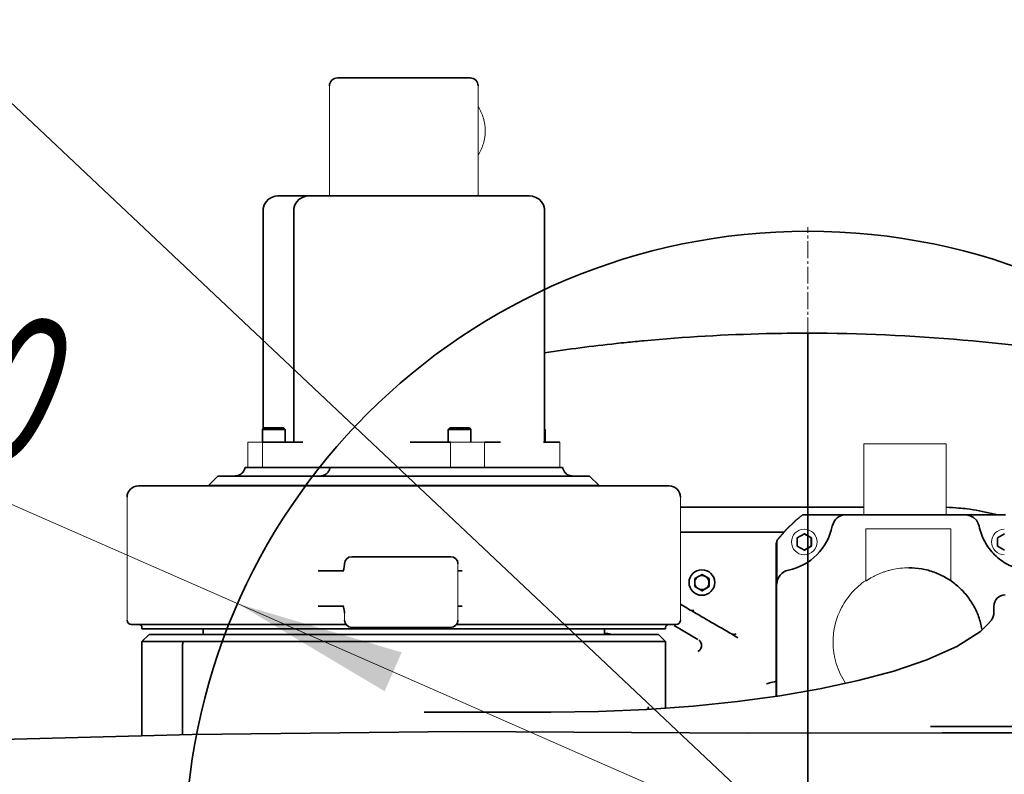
# Model space of a CAD drawing. Header units: millimetres. Extents: x -4455 to 4455, y -3150 to 3150.
# Tile 15 of 20: x 1778 to 2473, y 759 to 1293. Entities that reach past the tile are written whole.
import ezdxf

# ---------------------------------------------------------------- set-up
doc = ezdxf.new("R2010")
doc.units = ezdxf.units.MM
doc.linetypes.add('点画线', pattern=[18, 12, -2, 2, -2])
doc.layers.get('0').update_dxf_attribs({"lineweight": 35})
for name, color, linetype, lineweight in [('00_BUW_DATUM', 7, 'Continuous', 18), ('02___PRT_ALL_AXES', 7, 'Continuous', 18), ('06___PRT_AL_SURFS', 7, 'Continuous', 18), ('中心线层', 1, '点画线', 18), ('尺寸线层', 3, 'Continuous', 18), ('粗实线层', 7, 'Continuous', 35)]:
    doc.layers.add(name, color=color, linetype=linetype, lineweight=lineweight)
doc.styles.add('标准', font='txt', dxfattribs={"width": 0.667})
doc.dimstyles.new('标准', dxfattribs={"dimscale": 30, "dimtxt": 3.5, "dimasz": 4, "dimexe": 2, "dimexo": 0, "dimtad": 1, "dimdsep": 46, "dimtxsty": '标准', "dimblk": '_CAXARROW', "dimcen": 0, "dimdle": 6, "dimazin": 2, "dimtfac": 0.707107, "dimtdec": 3, "dimtmove": 2, "dimatfit": 3, "dimfxl": 1, "dimfrac": 2, "dimtolj": 1, "dimarcsym": 1})

# ---------------------------------------------------------------- blocks, each defined once
blk = doc.blocks.new('*X23')
at = {"layer": '尺寸线层', "linetype": 'Continuous', "transparency": 16777216}
for points in [[(1931.76, 880.12), (2047.68, 845.63), (2035.62, 818.16)], [(2737.58, 526.49), (2633.73, 588.45), (2621.67, 560.98)]]:
    blk.add_hatch(color=0, dxfattribs=at).paths.add_polyline_path(points, flags=0)
at = {"layer": '尺寸线层', "color": 0, "linetype": 'Continuous', "transparency": 16777216}
blk.add_line((1551.02, 1047.21), (2737.58, 526.49), dxfattribs=at)
at = {"layer": '尺寸线层', "color": 0, "transparency": 16777216, "insert": (1691.48, 1067.31), "char_height": 105, "width": 482.161, "attachment_point": 5, "rotation": 336.30605, "line_spacing_factor": 1.15057, "style": '标准'}
blk.add_mtext('\\T1.1;%%C880', dxfattribs=at)
blk = doc.blocks.new('_CAXARROW')
blk.add_hatch(color=0).paths.add_polyline_path([(0, 0), (-1, 0.125), (-1, -0.125)], flags=0)
blk = doc.blocks.new('*X25')
at = {"layer": '尺寸线层', "linetype": 'Continuous', "transparency": 16777216}
blk.add_hatch(color=0, dxfattribs=at).paths.add_polyline_path([(1049.46, 1915.3), (1147.06, 1843.88), (1126.47, 1822.06)], flags=0)
at = {"layer": '尺寸线层', "color": 0, "linetype": 'Continuous', "transparency": 16777216}
blk.add_line((1049.46, 1915.3), (2334.67, 703.3), dxfattribs=at)
at = {"layer": '尺寸线层', "color": 0, "linetype": 'Continuous', "transparency": 16777216, "insert": (1394.08, 1689.07), "char_height": 105, "width": 534.0269, "attachment_point": 5, "rotation": 316.67943, "line_spacing_factor": 1.15057, "style": '标准'}
blk.add_mtext('\\T1.1;R3253', dxfattribs=at)

msp = doc.modelspace()

# ---------------------------------------------------------------- linework, layer by layer
at = {"color": 7, "linetype": 'Continuous'}
for p, q in [((2002.381, 1251.804), (2095.981, 1251.804)), ((1960.268, 1168.304), (1981.837, 1168.304)), ((1981.991, 1168.304), (1960.293, 1168.304)), ((1981.993, 1168.304), (2138.095, 1168.304)), ((1949.724, 1157.804), (1949.724, 1003.738)), ((1971.453, 1157.804), (1971.453, 994.304)), ((2148.639, 1157.804), (2148.639, 994.304)), ((2334.418, 1071.298), (2334.674, 1071.298)), ((1949.29, 1003.304), (1950.29, 1004.304)), ((1949.29, 994.304), (1949.29, 1003.304)), ((1949.29, 1003.304), (1965.29, 1003.304)), ((1950.29, 1004.304), (1964.29, 1004.304)), ((1965.29, 1003.304), (1964.29, 1004.304)), ((1965.29, 994.304), (1965.29, 1003.304)), ((2080.627, 1003.304), (2081.627, 1004.304)), ((2080.627, 994.304), (2080.627, 1003.304)), ((2080.627, 1003.304), (2096.627, 1003.304)), ((2081.627, 1004.304), (2095.627, 1004.304)), ((2096.627, 1003.304), (2095.627, 1004.304)), ((2096.627, 994.304), (2096.627, 1003.304)), ((2149.073, 1003.304), (2148.639, 1003.738)), ((2149.073, 1003.304), (2148.639, 1003.304)), ((2149.073, 994.304), (2149.073, 1003.304)), ((1977.871, 994.304), (1949.321, 994.304)), ((2082.29, 994.304), (2053.74, 994.304)), ((2117.616, 994.304), (2106.216, 994.304)), ((2159.312, 994.304), (2147.912, 994.304)), ((2161.357, 976.304), (1937.006, 976.304)), ((1917.881, 970.304), (1911.181, 963.604)), ((1917.882, 970.304), (2180.48, 970.304)), ((2180.481, 970.304), (2187.181, 963.604)), ((2236.68, 963.304), (1861.684, 963.304)), ((1911.181, 963.604), (1911.181, 963.304)), ((1911.181, 963.604), (2187.181, 963.604)), ((2187.181, 963.604), (2187.181, 963.304)), ((2244.681, 948.304), (2374.271, 948.304)), ((2331.164, 942.973), (2474.33, 942.973)), ((2446.695, 942.922), (2445.681, 942.973)), ((2446.754, 942.916), (2446.695, 942.922)), ((2317.74, 930.634), (2244.681, 930.634)), ((2332.196, 929.457), (2327.196, 926.57)), ((2327.196, 926.57), (2327.196, 920.797)), ((2337.103, 926.57), (2332.15, 929.43)), ((2337.195, 926.57), (2332.196, 929.457)), ((2337.195, 926.57), (2337.103, 926.57)), ((2337.103, 920.797), (2337.103, 926.57)), ((2337.195, 920.797), (2337.195, 926.57)), ((2473.605, 929.457), (2468.606, 926.57)), ((2468.606, 926.57), (2468.606, 920.797)), ((2312.269, 922.973), (2312.524, 923.228)), ((2312.524, 922.973), (2312.269, 922.973)), ((2312.269, 922.973), (2312.269, 814.685)), ((2312.524, 922.973), (2312.524, 814.719)), ((2312.754, 893.82), (2312.754, 924.562)), ((2327.196, 920.797), (2332.196, 917.91)), ((2332.15, 917.937), (2337.103, 920.797)), ((2332.196, 917.91), (2337.195, 920.797)), ((2337.195, 920.797), (2337.103, 920.797)), ((2468.606, 920.797), (2473.605, 917.91)), ((2012.403, 913.304), (2082.402, 913.304)), ((2007.366, 907.703), (2007.16, 906.305)), ((2007.403, 908.304), (2007.366, 907.697)), ((2007.366, 907.699), (2007.366, 907.704)), ((1988.735, 903.304), (2006.183, 903.304)), ((2087.403, 903.304), (2090.364, 903.304)), ((2254.875, 897.896), (2259.875, 900.783)), ((2254.875, 897.896), (2254.875, 892.123)), ((2259.855, 904.009), (2259.721, 904.009)), ((2264.797, 897.896), (2259.836, 900.761)), ((2259.875, 900.783), (2264.874, 897.896)), ((2264.874, 897.896), (2264.797, 897.896)), ((2264.797, 892.123), (2264.797, 897.896)), ((2264.874, 892.123), (2264.874, 897.896)), ((2259.875, 889.236), (2254.875, 892.123)), ((2259.836, 889.258), (2264.797, 892.123)), ((2264.874, 892.123), (2259.875, 889.236)), ((2264.874, 892.123), (2264.797, 892.123)), ((2259.855, 886.009), (2259.721, 886.009)), ((2006.322, 878.304), (1988.735, 878.304)), ((2090.364, 878.304), (2087.403, 878.304)), ((2466.101, 873.304), (2466.101, 878.304)), ((2007.091, 875.677), (2007.367, 873.903)), ((2007.366, 873.911), (2007.403, 873.304)), ((2007.367, 873.901), (2007.366, 873.91)), ((2252.851, 875.282), (2252.825, 875.282)), ((1856.681, 865.304), (2008.509, 865.304)), ((1864.181, 862.304), (1864.181, 863.304)), ((2082.402, 863.304), (2012.403, 863.304)), ((2086.296, 865.304), (2241.681, 865.304)), ((2234.181, 862.304), (2234.181, 863.304)), ((2240.263, 864.529), (2257.012, 854.859)), ((2463.924, 867.882), (2463.936, 867.897)), ((1869.181, 858.304), (1864.181, 853.304)), ((1864.184, 862.304), (2234.179, 862.304)), ((2229.178, 858.304), (1869.184, 858.304)), ((1907.431, 862.304), (1907.431, 858.304)), ((2190.931, 862.304), (2190.931, 858.304)), ((2192.543, 859.029), (2192.409, 859.029)), ((2229.181, 858.304), (2234.181, 853.304)), ((2282.452, 858.374), (2282.425, 858.375)), ((2282.929, 857.393), (2285.293, 856.022)), ((2456.71, 860.514), (2456.623, 860.442)), ((1864.181, 786.665), (1864.181, 853.304)), ((1864.181, 853.304), (2234.181, 853.304)), ((1892.912, 850.574), (1892.912, 787.422)), ((2234.181, 806.28), (2234.181, 853.304)), ((2221.896, 807.093), (2221.896, 807.119)), ((2221.994, 805.93), (2221.896, 807.094)), ((2063.611, 803.304), (2152.998, 803.304)), ((2152.998, 803.304), (2153.017, 803.304)), ((2421.398, 793.221), (2429.83, 793.304)), ((2429.83, 793.304), (2682.101, 793.304))]:
    msp.add_line(p, q, dxfattribs=at)
for points in [[(1960.268, 1168.304), (1958.257, 1168.108), (1955.804, 1167.311), (1953.63, 1165.957), (1951.851, 1164.125), (1950.568, 1161.918), (1949.859, 1159.478), (1949.724, 1157.804)], [(1981.93, 1168.304), (1979.998, 1168.115), (1977.549, 1167.326), (1975.375, 1165.978), (1973.595, 1164.15), (1972.31, 1161.951), (1971.595, 1159.517), (1971.454, 1157.804)], [(2148.639, 1157.804), (2148.504, 1159.478), (2147.795, 1161.918), (2146.512, 1164.125), (2144.733, 1165.957), (2142.559, 1167.311), (2140.105, 1168.108), (2138.095, 1168.304)], [(2455.668, 934.845), (2455.087, 936.716), (2453.704, 939.07), (2451.745, 940.973), (2449.352, 942.289), (2446.754, 942.915)], [(2007.16, 906.305), (2006.78, 904.574), (2006.35, 903.294), (2006.183, 902.936)], [(2006.062, 878.88), (2006.129, 878.771), (2006.609, 877.611), (2007.091, 875.677)], [(2252.825, 875.282), (2252.67, 875.285), (2251.997, 875.359)], [(2463.924, 867.882), (2462.11, 865.727), (2456.623, 860.442)], [(2456.71, 860.514), (2439.846, 849.712), (2418.767, 840.358), (2395.386, 832.46), (2370.13, 825.707), (2343.226, 819.929), (2314.791, 815.028), (2284.889, 810.956), (2253.564, 807.705), (2220.853, 805.3), (2186.794, 803.801), (2153.017, 803.304)], [(2281.643, 858.44), (2281.018, 858.585), (2280.651, 858.716)], [(2282.425, 858.375), (2282.329, 858.376), (2281.643, 858.44)], [(2222.082, 805.39), (2221.883, 805.43), (2220.845, 805.833)], [(2292.062, 788.604), (2087.429, 789.69), (1899.598, 787.598), (1728.953, 783.106), (1572.803, 776.807), (1428.885, 769.327), (1297.113, 775.583), (1187.518, 781.957)], [(2673.084, 788.292), (2558.794, 788.765), (2429.652, 788.752), (2292.005, 788.602)]]:
    msp.add_lwpolyline(points, dxfattribs=at)
for centre, radius, start, end in [((2002.381, 1246.104), 5.7, 90, 180), ((2095.981, 1246.104), 5.7, 0, 90), ((2334.251, -178.683), 1249.983, 96.200728, 98.541459), ((1861.681, 955.304), 8, 90, 180), ((2236.681, 955.304), 8, 0, 90), ((2428.053, 797.291), 150.996, 84.938722, 88.401987), ((2361.904, 932.773), 10.199, 90.001691, 168.279488), ((2428.007, 798.369), 149.943, 74.73278, 75.997023), ((2312.752, 942.971), 39.999, 281.726191, 348.278865), ((2012.403, 908.304), 5, 90, 180), ((2082.403, 908.304), 5, 0, 90), ((2259.722, 895.009), 9, 90.00503, 269.99497), ((2259.798, 895.009), 5, 125.050831, 169.969307), ((2259.798, 895.011), 4.998, 89.998514, 114.957047), ((2259.798, 895.01), 4.999, 59.997086, 90.000574), ((2259.855, 895.009), 9, 270.004154, 89.995846), ((2259.797, 895.009), 5, 300.003407, 59.996593), ((2322.954, 893.82), 10.2, 101.726294, 180.001691), ((2259.798, 895.009), 5, 190.030693, 234.949169), ((2259.798, 895.008), 4.998, 245.042953, 270.001486), ((2259.798, 895.008), 4.999, 269.999426, 300.002914), ((2474.101, 878.304), 8, 90, 180), ((2252.847, 880.292), 5.01, 270.038163, 283.839196), ((1856.681, 868.304), 3, 180, 270), ((1862.181, 863.304), 2, 0, 90), ((2012.403, 868.304), 5, 180, 270), ((2082.403, 868.304), 5, 270, 0), ((2236.181, 863.304), 2, 90, 180), ((2241.681, 868.304), 3, 270, 360), ((2192.41, 850.019), 9.01, 90.005853, 99.44501), ((2192.543, 850.031), 8.998, 67.258197, 90.000721), ((2282.259, 863.349), 4.975, 270.005455, 273.035466), ((2282.451, 863.35), 4.976, 270.005976, 273.140896), ((2282.253, 863.406), 5.032, 273.069616, 289.626777), ((2282.45, 863.367), 4.993, 273.145407, 276.448142), ((2406.076, 852.997), 52.384, 9.345007, 9.995888)]:
    msp.add_arc(centre, radius, start, end, dxfattribs=at)
for points, knots in [([(2334.418, 1071.298), (2324.769, 1071.298), (2286.18, 1070.852), (2247.611, 1068.616), (2218.793, 1065.938)], [0, 0, 0, 0, 6640.0808331, 26557.0188638, 26557.0188638, 26557.0188638, 26557.0188638]), ([(2553.199, 1052.046), (2517.166, 1058.445), (2444.501, 1068.08), (2371.271, 1071.298), (2334.674, 1071.298)], [0, 0, 0, 0, 21693.0555848, 43385.8024016, 43385.8024016, 43385.8024016, 43385.8024016]), ([(2218.793, 1065.938), (2214.695, 1065.557), (2208.175, 1064.924), (2201.66, 1064.238), (2199.238, 1063.987)], [0, 0, 0, 0, 7463.2778251, 11880.3362847, 11880.3362847, 11880.3362847, 11880.3362847]), ([(1930.133, 970.336), (1930.972, 970.398), (1932.201, 970.634), (1933.658, 971.33), (1934.595, 972.006), (1935.402, 972.847), (1936.334, 974.232), (1936.785, 975.451), (1937.005, 976.304)], [0, 0, 0, 0, 7931.3719132, 11583.0750418, 15156.4723561, 18765.6794746, 22521.549386, 30832.9659118, 30832.9659118, 30832.9659118, 30832.9659118]), ([(1989.351, 970.304), (1990.295, 970.304), (1991.683, 970.456), (1993.349, 971.106), (1994.411, 971.772), (1995.321, 972.633), (1996.367, 974.084), (1996.861, 975.39), (1997.097, 976.304)], [0, 0, 0, 0, 9454.1064167, 13710.4173216, 17816.8987908, 21923.3802599, 26179.6911649, 35633.7975816, 35633.7975816, 35633.7975816, 35633.7975816]), ([(2166.811, 970.544), (2166.144, 970.696), (2164.866, 971.156), (2163.241, 972.415), (2162.04, 974.179), (2161.55, 975.56), (2161.357, 976.304)], [0, 0, 0, 0, 5077.2447405, 9927.0334838, 15004.2782243, 20709.74087, 20709.74087, 20709.74087, 20709.74087]), ([(2167.845, 970.371), (2167.756, 970.381), (2167.409, 970.424), (2167.064, 970.487), (2166.811, 970.544)], [0, 0, 0, 0, 2996.0282959, 11709.9226377, 11709.9226377, 11709.9226377, 11709.9226377]), ([(2441.374, 947.698), (2443.296, 947.528), (2451.002, 946.696), (2458.643, 945.264), (2464.289, 943.856)], [0, 0, 0, 0, 4680.0484844, 18789.7914455, 18789.7914455, 18789.7914455, 18789.7914455]), ([(2455.668, 934.845), (2456.452, 931.067), (2459.137, 923.696), (2466.149, 914.289), (2475.555, 907.277), (2482.925, 904.591), (2486.703, 903.807)], [0, 0, 0, 0, 21441.4494625, 42880.4169624, 64318.5878571, 85757.9104204, 85757.9104204, 85757.9104204, 85757.9104204]), ([(2457.664, 862.089), (2457.134, 865.093), (2455.546, 871.022), (2451.66, 879.356), (2446.384, 886.891), (2439.881, 893.395), (2432.347, 898.67), (2424.011, 902.558), (2415.129, 904.938), (2409.015, 905.473), (2405.965, 905.473)], [0, 0, 0, 0, 10627.6730769, 21255.2690844, 31882.7613011, 42510.1354694, 53137.3915978, 63764.5439525, 74391.6192122, 85018.653544, 85018.653544, 85018.653544, 85018.653544]), ([(2244.637, 879.637), (2247.729, 877.838), (2260.489, 870.416), (2273.255, 863.004), (2282.929, 857.393)], [0, 0, 0, 0, 2966.2272405, 12239.8885829, 12239.8885829, 12239.8885829, 12239.8885829]), ([(2466.101, 873.304), (2466.101, 872.738), (2465.97, 871.673), (2465.283, 869.81), (2464.509, 868.611), (2463.939, 867.894)], [0, 0, 0, 0, 5973.8042149, 11183.9877012, 20849.2500882, 20849.2500882, 20849.2500882, 20849.2500882]), ([(1892.912, 850.574), (1892.911, 851.061), (1892.97, 851.992), (1893.215, 852.909), (1893.417, 853.304)], [0, 0, 0, 0, 5350.536822, 10223.9821129, 10223.9821129, 10223.9821129, 10223.9821129]), ([(2259.203, 852.258), (2259.039, 852.702), (2258.583, 853.548), (2257.905, 854.23), (2257.528, 854.516)], [0, 0, 0, 0, 6147.6786415, 12302.4167124, 12302.4167124, 12302.4167124, 12302.4167124]), ([(2259.214, 848.83), (2259.411, 849.375), (2259.616, 850.545), (2259.403, 851.714), (2259.203, 852.258)], [0, 0, 0, 0, 6155.0898772, 12310.0750646, 12310.0750646, 12310.0750646, 12310.0750646]), ([(2305.465, 823.488), (2306.018, 823.646), (2308.274, 824.272), (2310.548, 824.837), (2312.271, 825.228)], [0, 0, 0, 0, 3096.6582001, 12616.2079993, 12616.2079993, 12616.2079993, 12616.2079993])]:
    msp.add_open_spline(points, degree=3, knots=knots, dxfattribs=at)
for points in [[(2258.345, 847.319), (2258.718, 847.764), (2259.017, 848.283), (2259.214, 848.83)], [(2257.036, 846.213), (2257.529, 846.501), (2257.978, 846.881), (2258.345, 847.319)]]:
    msp.add_open_spline(points, degree=3, dxfattribs=at)
at = {"layer": '00_BUW_DATUM', "color": 7, "linetype": 'Continuous'}
for p, q in [((2332.184, 932.683), (2332.042, 932.683)), ((2332.184, 914.683), (2332.042, 914.683))]:
    msp.add_line(p, q, dxfattribs=at)
for centre, start, end in [((2332.043, 923.683), 90.004971, 269.995029), ((2332.183, 923.683), 270.004481, 89.995519), ((2473.453, 923.683), 90.004971, 269.995029)]:
    msp.add_arc(centre, 9, start, end, dxfattribs=at)
at = {"layer": '02___PRT_ALL_AXES', "color": 7, "linetype": 'Continuous'}
for p, q in [((1996.681, 1168.304), (1996.681, 1246.104)), ((2101.681, 1168.304), (2101.681, 1246.104)), ((1939.05, 994.304), (1939.05, 976.304)), ((1949.321, 994.304), (1939.05, 994.304)), ((1949.321, 994.304), (1949.321, 976.304)), ((2082.29, 994.304), (2082.29, 976.304)), ((2106.216, 994.304), (2082.29, 994.304)), ((2106.216, 994.304), (2106.216, 976.304)), ((2159.312, 994.304), (2159.312, 976.304)), ((2374.271, 992.973), (2432.271, 992.973)), ((2374.271, 942.973), (2374.271, 992.973)), ((2432.271, 942.973), (2432.271, 992.973)), ((1853.681, 955.304), (1853.681, 868.304)), ((2244.681, 955.304), (2244.681, 868.304)), ((2331.164, 942.973), (2330.934, 942.973)), ((2435.559, 932.973), (2375.559, 932.973)), ((2375.559, 932.973), (2375.559, 896.059)), ((2435.559, 932.973), (2435.559, 896.059)), ((2312.754, 924.562), (2312.524, 924.562)), ((2312.524, 814.719), (2312.524, 924.562)), ((2087.403, 868.304), (2087.403, 908.304)), ((2405.942, 905.473), (2405.965, 905.473)), ((2375.449, 896.384), (2375.371, 896.331)), ((2375.559, 896.223), (2375.481, 896.169)), ((2007.403, 868.304), (2007.403, 873.304))]:
    msp.add_line(p, q, dxfattribs=at)
for centre, radius, start, end in [((2402.523, 852.98), 114.994, 128.502207, 141.502473), ((2402.753, 852.98), 114.994, 128.502207, 141.502473), ((2404.977, 852.972), 52.502, 179.999658, 213.818525)]:
    msp.add_arc(centre, radius, start, end, dxfattribs=at)
for points, knots in [([(2101.806, 1197.307), (2103.399, 1199.802), (2105.876, 1205.326), (2107.129, 1214.304), (2105.876, 1223.282), (2103.399, 1228.806), (2101.806, 1231.302)], [0, 0, 0, 0, 9368.3675921, 18847.2500152, 28326.1324383, 37694.5000304, 37694.5000304, 37694.5000304, 37694.5000304]), ([(2375.559, 896.059), (2375.559, 896.056), (2375.581, 896.063), (2375.601, 896.074), (2375.654, 896.103), (2375.719, 896.142), (2375.806, 896.196), (2375.958, 896.291), (2376.195, 896.442), (2376.533, 896.657), (2376.942, 896.915), (2377.42, 897.213), (2377.964, 897.545), (2378.573, 897.909), (2379.503, 898.448), (2380.81, 899.169), (2382.55, 900.057), (2384.504, 900.963), (2386.659, 901.857), (2389.003, 902.709), (2391.521, 903.49), (2395.149, 904.418), (2399.967, 905.244), (2403.927, 905.473), (2405.942, 905.473)], [0, 0, 0, 0, 35.1472132, 151.2278661, 352.3562851, 639.0984189, 1010.9369016, 1466.4939975, 2622.9438653, 4096.7074524, 5875.9019206, 7946.5428405, 10292.7362861, 12898.696992, 15748.9957783, 22127.2424997, 29323.7359831, 37248.8402983, 45827.9033634, 54993.553127, 64684.3456395, 74832.8570704, 96199.1503743, 118379.4878382, 118379.4878382, 118379.4878382, 118379.4878382]), ([(2375.371, 896.331), (2371.869, 893.94), (2365.42, 888.28), (2358.093, 877.731), (2353.513, 865.731), (2352.475, 857.214), (2352.475, 852.973)], [0, 0, 0, 0, 20539.5848516, 41079.606558, 61619.0308025, 82160.3612742, 82160.3612742, 82160.3612742, 82160.3612742])]:
    msp.add_open_spline(points, degree=3, knots=knots, dxfattribs=at)
at = {"layer": '06___PRT_AL_SURFS', "color": 7, "linetype": 'Continuous'}
msp.add_lwpolyline([(2441.374, 947.698), (2438.798, 947.905), (2434.398, 948.16), (2432.271, 948.23)], dxfattribs=at)
at = {"layer": '中心线层'}
msp.add_line((2334.674, 260.304), (2334.674, 1146.304), dxfattribs=at)
at = {"layer": '粗实线层'}
msp.add_line((2334.674, 1071.298), (2334.674, 335.31), dxfattribs=at)
msp.add_circle((2334.674, 703.304), 440, dxfattribs=at)
msp.add_arc((2334.674, 703.304), 1766.55, 1.5, 358.5, dxfattribs=at)

# ---------------------------------------------------------------- dimensions: what is measured, and where the dimension line sits
at = {"layer": '尺寸线层'}
dim = msp.add_radius_dim(center=(2334.674, 703.304), mpoint=(1049.462, 1915.298), text='R3253', dimstyle='标准', override={"dimpost": 'R<>', "dimsah": 1, "dimtfac": 1, "dimtfill": 1}, dxfattribs=at)
dim.commit()
dim.dimension.update_dxf_attribs({"geometry": '*X25', "text_midpoint": (1344.787, 1636.798), "dimtype": 164})
dim = msp.add_diameter_dim_2p(p1=(2737.584, 526.49), p2=(1931.764, 880.119), dimstyle='标准', override={"dimpost": '%%C<>', "dimsah": 1, "dimtfill": 1, "dimtzin": 8}, dxfattribs=at)
dim.commit()
dim.dimension.update_dxf_attribs({"geometry": '*X23', "text_midpoint": (1661.397, 998.767), "dimtype": 163})

doc.saveas('drawing.dxf')
